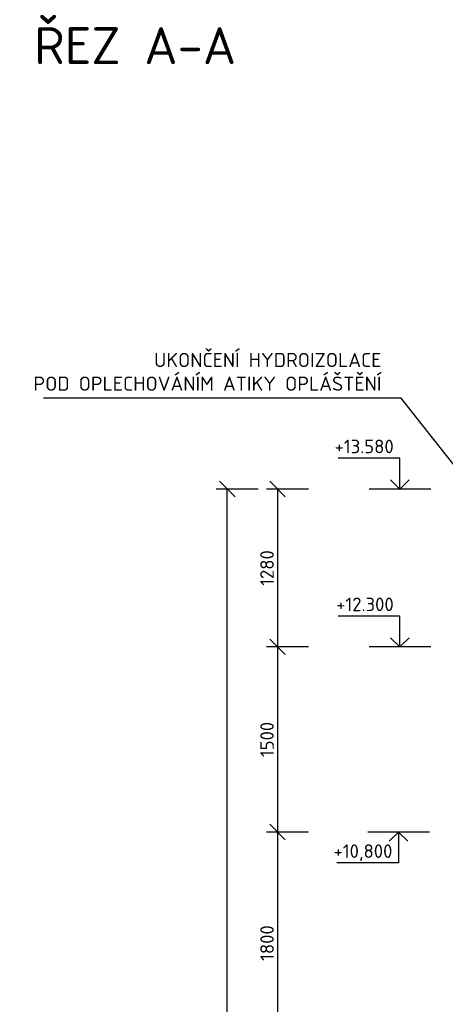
# Model space of a CAD drawing. Header units: millimetres. Extents: x -118752 to 407724, y -73278 to 155058.
# Tile 239 of 256: x 121634 to 125080, y 120564 to 128544. Entities that reach past the tile are written whole.
import ezdxf
from ezdxf.enums import TextEntityAlignment as Align

# ---------------------------------------------------------------- set-up
doc = ezdxf.new("R2010")
doc.units = ezdxf.units.MM
doc.header["$LTSCALE"] = 10
for name, color, linetype, lineweight in [('CKKOTY', 3, 'Continuous', 25), ('CKKOTY_VYS', 3, 'Continuous', 25), ('CKPOPIS_POHLED', 3, 'Continuous', 25), ('CKTEXTY_MALE', 3, 'Continuous', 18)]:
    doc.layers.add(name, color=color, linetype=linetype, lineweight=lineweight)
doc.styles.get("Standard").update_dxf_attribs({"font": 'isocpeur.ttf'})
doc.dimstyles.new('CADKON', dxfattribs={"dimscale": 50, "dimtxt": 2.2, "dimasz": 2.5, "dimexe": 1.8, "dimexo": 5, "dimgap": 0.6, "dimtad": 1, "dimrnd": 1, "dimtxsty": 'Standard', "dimblk1": 'OBLIQUE', "dimblk2": 'OBLIQUE', "dimsah": 1, "dimcen": 2.5, "dimadec": 1, "dimazin": 2, "dimtfac": 1, "dimtdec": 4, "dimtix": 1, "dimtmove": 2, "dimatfit": 3, "dimldrblk": 'OPEN30', "dimfxl": 5, "dimfxlon": 1, "dimtolj": 1, "dimarcsym": 0})
doc.dimstyles.new('CADKON$7', dxfattribs={"dimscale": 100, "dimtxt": 2.5, "dimasz": 2.5, "dimexe": 1.8, "dimexo": 5, "dimgap": 0.6, "dimtad": 1, "dimrnd": 1, "dimtxsty": 'Standard', "dimblk1": 'OBLIQUE', "dimblk2": 'OBLIQUE', "dimsah": 1, "dimcen": 2.5, "dimadec": 1, "dimazin": 2, "dimtfac": 1, "dimtdec": 4, "dimtix": 1, "dimtmove": 0, "dimatfit": 3, "dimldrblk": 'DOTSMALL', "dimfxl": 5, "dimfxlon": 1, "dimtfill": 1, "dimtolj": 1, "dimarcsym": 0})

# ---------------------------------------------------------------- blocks, each defined once
blk = doc.blocks.new('_OBLIQUE')
at = {"color": 0, "linetype": 'ByBlock'}
blk.add_line((-0.5, -0.5), (0.5, 0.5), dxfattribs=at)
blk = doc.blocks.new('*D8269')
at = {"layer": 'CKKOTY', "color": 0, "lineweight": -2}
for p, q in [((123971.5, 124740.3), (123631.5, 124740.3)), ((123721.5, 124740.3), (123721.5, 123460.3)), ((123971.5, 123460.3), (123631.5, 123460.3))]:
    blk.add_line(p, q, dxfattribs=at)
at = {"layer": 'Defpoints', "color": 0}
for p in [(125207.3, 124740.3), (123721.5, 123460.3), (125207.3, 123460.3)]:
    blk.add_point(p, dxfattribs=at)
at = {"layer": 'CKKOTY', "color": 0, "lineweight": -2, "xscale": 125, "yscale": 125, "zscale": 125}
for p, rotation in [((123721.5, 124740.3), 90), ((123721.5, 123460.3), 270)]:
    blk.add_blockref('_OBLIQUE', p, dxfattribs=dict(at, rotation=rotation))
at = {"layer": 'CKKOTY', "color": 0, "insert": (123636.5, 124100.3), "char_height": 110, "attachment_point": 5, "rotation": 90}
blk.add_mtext('\\A1;1280', dxfattribs=at)
blk = doc.blocks.new('_Open90')
at = {"color": 0, "lineweight": -2}
for p, q in [((0, 0), (-1, 0)), ((-0.5, 0.5), (0, 0)), ((0, 0), (-0.5, -0.5))]:
    blk.add_line(p, q, dxfattribs=at)
blk = doc.blocks.new('*D8270')
at = {"layer": 'CKKOTY', "color": 0, "lineweight": -2}
for p, q in [((123971.5, 123460.3), (123631.5, 123460.3)), ((123721.5, 123460.3), (123721.5, 121960.3)), ((123971.5, 121960.3), (123631.5, 121960.3))]:
    blk.add_line(p, q, dxfattribs=at)
at = {"layer": 'Defpoints', "color": 0}
for p in [(125207.3, 123460.3), (123721.5, 121960.3), (125207.3, 121960.3)]:
    blk.add_point(p, dxfattribs=at)
at = {"layer": 'CKKOTY', "color": 0, "lineweight": -2, "xscale": 125, "yscale": 125, "zscale": 125}
for p, rotation in [((123721.5, 123460.3), 90), ((123721.5, 121960.3), 270)]:
    blk.add_blockref('_OBLIQUE', p, dxfattribs=dict(at, rotation=rotation))
at = {"layer": 'CKKOTY', "color": 0, "insert": (123636.5, 122710.3), "char_height": 110, "attachment_point": 5, "rotation": 90}
blk.add_mtext('\\A1;1500', dxfattribs=at)
blk = doc.blocks.new('*D8271')
at = {"layer": 'CKKOTY', "color": 0, "lineweight": -2}
for p, q in [((123971.5, 121960.3), (123631.5, 121960.3)), ((123721.5, 121960.3), (123721.5, 120160.3)), ((123971.5, 120160.3), (123631.5, 120160.3))]:
    blk.add_line(p, q, dxfattribs=at)
at = {"layer": 'Defpoints', "color": 0}
for p in [(125207.3, 121960.3), (123721.5, 120160.3), (125207.3, 120160.3)]:
    blk.add_point(p, dxfattribs=at)
at = {"layer": 'CKKOTY', "color": 0, "lineweight": -2, "xscale": 125, "yscale": 125, "zscale": 125}
for p, rotation in [((123721.5, 121960.3), 90), ((123721.5, 120160.3), 270)]:
    blk.add_blockref('_OBLIQUE', p, dxfattribs=dict(at, rotation=rotation))
at = {"layer": 'CKKOTY', "color": 0, "insert": (123636.5, 121060.3), "char_height": 110, "attachment_point": 5, "rotation": 90}
blk.add_mtext('\\A1;1800', dxfattribs=at)
blk = doc.blocks.new('*D8278')
at = {"layer": 'CKKOTY', "color": 0, "lineweight": -2}
for p, q in [((123564.8, 124740.3), (123224.8, 124740.3)), ((123314.8, 111060.3), (123314.8, 124740.3)), ((123564.8, 111060.3), (123224.8, 111060.3))]:
    blk.add_line(p, q, dxfattribs=at)
at = {"layer": 'Defpoints', "color": 0}
for p in [(123314.8, 124740.3), (125207.3, 124740.3), (124207.3, 111060.3)]:
    blk.add_point(p, dxfattribs=at)
at = {"layer": 'CKKOTY', "color": 0, "lineweight": -2, "xscale": 125, "yscale": 125, "zscale": 125}
for p, rotation in [((123314.8, 124740.3), 90), ((123314.8, 111060.3), 270)]:
    blk.add_blockref('_OBLIQUE', p, dxfattribs=dict(at, rotation=rotation))
at = {"layer": 'CKKOTY', "color": 0, "insert": (123229.8, 117900.3), "char_height": 110, "attachment_point": 5, "rotation": 90}
blk.add_mtext('\\A1;13680', dxfattribs=at)
blk = doc.blocks.new('*U3227')
at = {"color": 0, "linetype": 'ByBlock', "lineweight": -2}
blk.add_lwpolyline([(-1.5, 1.5), (0, 0), (1.5, 1.5), (0, 0), (0, 5), (10, 5)], dxfattribs=at)
blk = doc.blocks.new('*U3228')
at = {"color": 0, "linetype": 'ByBlock', "lineweight": -2}
blk.add_lwpolyline([(-1.5, 1.5), (0, 0), (1.5, 1.5), (0, 0), (0, 5), (10, 5)], dxfattribs=at)
blk = doc.blocks.new('*U3255')
at = {"color": 0, "linetype": 'ByBlock', "lineweight": -2}
blk.add_lwpolyline([(-1.5, -1.5), (0, 0), (1.5, -1.5), (0, 0), (0, -5), (10, -5)], dxfattribs=at)

msp = doc.modelspace()

# ---------------------------------------------------------------- linework, layer by layer
at = {"layer": 'CKKOTY_VYS'}
for p, q in [((124962.327, 124740.331), (124462.327, 124740.331)), ((124962.327, 123460.331), (124462.327, 123460.331)), ((124951.762, 121960.331), (124451.762, 121960.331))]:
    msp.add_line(p, q, dxfattribs=at)

# ---------------------------------------------------------------- block references
ref = msp.add_blockref('*U3227', (124712.327, 124740.331), dxfattribs=dict(at, xscale=-50, yscale=50, zscale=50))
ref.add_attrib('Výška', '+13.580', dxfattribs={"layer": '0', "color": 0, "linetype": 'ByBlock', "lineweight": -2, "height": 110}).set_placement((124662.327, 125030.331), align=Align.RIGHT)
ref = msp.add_blockref('*U3228', (124712.327, 123460.331), dxfattribs=dict(at, xscale=-50, yscale=50, zscale=50))
ref.add_attrib('Výška', '+12.300', dxfattribs={"layer": '0', "color": 0, "linetype": 'ByBlock', "lineweight": -2, "height": 110}).set_placement((124662.327, 123750.331), align=Align.RIGHT)
ref = msp.add_blockref('*U3255', (124701.762, 121960.331), dxfattribs=dict(at, xscale=-50, yscale=50, zscale=50))
ref.add_attrib('Výška', '+10,800', dxfattribs={"layer": '0', "color": 0, "linetype": 'ByBlock', "lineweight": -2, "height": 110}).set_placement((124651.762, 121750.331), align=Align.RIGHT)

# ---------------------------------------------------------------- texts
at = {"layer": 'CKPOPIS_POHLED'}
msp.add_text('ŘEZ A-A', height=300, dxfattribs=at).set_placement((121751.239, 128184.302))
at = {"layer": 'CKTEXTY_MALE', "insert": (124562.861, 125536.74), "char_height": 115, "attachment_point": 9}
msp.add_mtext('UKONČENÍ HYDROIZOLACE\\PPOD OPLECHOVÁNÍM ATIKY OPLÁŠTĚNÍ', dxfattribs=at)

# ---------------------------------------------------------------- dimensions: what is measured, and where the dimension line sits
at = {"layer": 'CKKOTY'}
for base, p1, p2, override, picture, middle in [((123314.808, 124740.331), (124207.345, 111060.331), (125207.345, 124740.331), {"dimscale": 50, "dimexo": 10, "dimldrblk": 'Open90'}, '*D8278', (123229.808, 117900.331)), ((123721.463, 123460.331), (125207.345, 124740.331), (125207.345, 123460.331), {"dimscale": 50, "dimexo": 10, "dimldrblk": 'Open90'}, '*D8269', (123636.463, 124100.331)), ((123721.463, 121960.331), (125207.345, 123460.331), (125207.345, 121960.331), {"dimscale": 50, "dimexo": 10, "dimtmove": 2, "dimldrblk": 'Open90'}, '*D8270', (123636.463, 122710.331)), ((123721.463, 120160.331), (125207.345, 121960.331), (125207.345, 120160.331), {"dimscale": 50, "dimexo": 10, "dimtmove": 2, "dimldrblk": 'Open90'}, '*D8271', (123636.463, 121060.331))]:
    dim = msp.add_linear_dim(base=base, p1=p1, p2=p2, angle=90, dimstyle='CADKON', override=override, dxfattribs=at)
    dim.commit()
    dim.dimension.update_dxf_attribs({"geometry": picture, "text_midpoint": middle})

# ---------------------------------------------------------------- leaders
at = {"layer": 'CKTEXTY_MALE', "annotation_type": 0, "has_hookline": 1, "hookline_direction": 1, "text_width": 2737}
msp.add_leader([(125283.262, 124765.331), (124722.861, 125476.74), (124622.861, 125476.74)], dimstyle='CADKON$7', override={"dimtxt": 2.3, "dimasz": 1}, dxfattribs=at)

doc.saveas('drawing.dxf')
